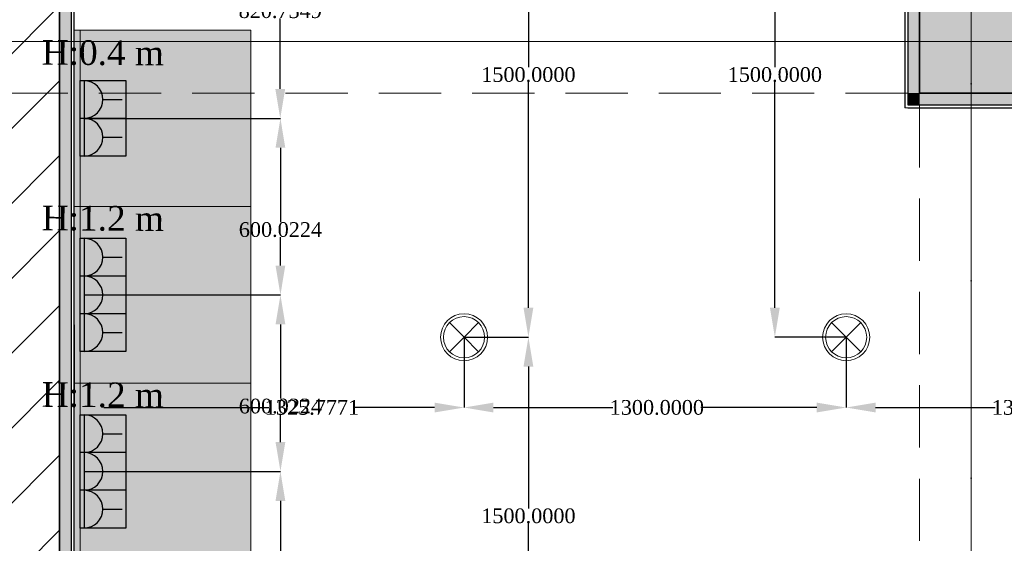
# Model space of a CAD drawing. Header units: millimetres. Extents: x 0 to 88385, y 0 to 41127.
# Tile 14 of 244: x 39995 to 43344, y 18958 to 20737. Entities that reach past the tile are written whole.
import ezdxf
from ezdxf import colors
from ezdxf.entities.mleader import LeaderData, LeaderLine
from ezdxf.enums import TextEntityAlignment as Align
from ezdxf.math import Vec2, Vec3

# ---------------------------------------------------------------- set-up
doc = ezdxf.new("R2010")
doc.units = ezdxf.units.MM
doc.header["$MEASUREMENT"] = 0
doc.linetypes.add('Dot & Dashed', pattern=[670.277762, 317.5, -176.388889, 0, -176.388874])
doc.linetypes.add('Hidden', pattern=[317.5, 211.666667, -105.833333])
for name, color, linetype in [('- განათება', 7, 'Continuous'), ('- საშტეფცელო როზეტები', 7, 'Continuous'), ('New_Structural - Bearing', 7, 'Continuous'), ('Structural - Bearing', 7, 'Continuous'), ('Structural - Grid', 7, 'Continuous')]:
    doc.layers.add(name, color=color, linetype=linetype)
for name, color, linetype, lineweight in [('New_Interior - Furniture _Pen_No__1', 7, 'Continuous', 13), ('New_Structural - Bearing_Pen_No__1', 7, 'Continuous', 13), ('Structural - Bearing_Pen_No__20', 1, 'Continuous', 0), ('Structural - Bearing_Pen_No__27', 7, 'Continuous', 35)]:
    doc.layers.add(name, color=color, linetype=linetype, lineweight=lineweight)
for name, color, linetype, lineweight, true_color in [('New_Interior - Lamp_Pen_No__77', 7, 'Continuous', 20, 0xffeb28), ('New_Structural - Bearing_Pen_No__255', 7, 'Continuous', 13, 0xe8e8e8), ('New_Structural - Bearing_Pen_No__5', 7, 'Continuous', 25, 0x40a5ff), ('Structural - Bearing_Pen_No__161', 7, 'Continuous', 13, 0x6a6a6a), ('Structural - Bearing_Pen_No__28', 7, 'Continuous', 35, 0xa80f02), ('Structural - Bearing_Pen_No__81', 7, 'Continuous', 20, 0x6a6a6a), ('Structural - Grid_Pen_No__81', 7, 'Continuous', 20, 0x6a6a6a)]:
    doc.layers.add(name, color=color, linetype=linetype, lineweight=lineweight, true_color=true_color)
doc.styles.add('GENERATED_STYLE_2', font='txt')
doc.styles.get("Standard").update_dxf_attribs({"font": 'sylfaen.ttf'})
doc.dimstyles.get("Standard").update_dxf_attribs({"dimtxt": 0.18, "dimasz": 0.18, "dimexe": 0.18, "dimexo": 0.0625, "dimgap": 0.09, "dimtad": 0, "dimtih": 1, "dimtoh": 1, "dimdec": 4, "dimzin": 0, "dimdsep": 46, "dimtxsty": 'Standard', "dimcen": 0.09, "dimadec": 0, "dimazin": 0, "dimtfac": 1, "dimtdec": 4, "dimtofl": 0, "dimtmove": 0, "dimatfit": 3, "dimfxl": 1, "dimtolj": 1, "dimtzin": 0, "dimarcsym": 0})

# ---------------------------------------------------------------- blocks, each defined once
blk = doc.blocks.new('Wall_13', base_point=(-44309.6, 16199.9))
at = {"layer": 'Structural - Bearing', "linetype": 'Continuous', "lineweight": 0, "true_color": 0x000000}
h = blk.add_hatch(dxfattribs=at)
h.set_pattern_fill('MASONRY_BLOCK', color=18, style=0, pattern_type=2)
h.set_pattern_definition([(45, (0, 0), (-127.2792, 127.2792), [])])
h.paths.add_polyline_path([(-44109.6, 16199.9), (-44109.6, 21744.5), (-44309.6, 21744.5), (-44309.6, 16199.9)])
at = {"layer": 'Structural - Bearing_Pen_No__27', "color": 7, "linetype": 'Continuous', "lineweight": 35, "flags": 128}
blk.add_lwpolyline([(-44109.6, 16199.9), (-44109.6, 21944.5)], dxfattribs=at)
blk = doc.blocks.new('Wall_215', base_point=(-41183.8, 20838))
at = {"layer": 'New_Structural - Bearing_Pen_No__255', "linetype": 'Continuous', "lineweight": 13, "true_color": 0xe8e8e8}
for points in [[(-41223.8, 20488), (-41183.8, 20488), (-41183.8, 20838), (-41223.8, 20838)], [(-41183.8, 20488), (-41223.8, 20448), (-41183.8, 20448)], [(-41183.8, 20488), (-41223.8, 20488), (-41223.8, 20448)]]:
    blk.add_hatch(color=254, dxfattribs=at).paths.add_polyline_path(points)
at = {"layer": 'New_Structural - Bearing_Pen_No__1', "color": 7, "linetype": 'Continuous', "lineweight": 13, "flags": 128}
blk.add_lwpolyline([(-41233.8, 20438), (-41223.8, 20438)], dxfattribs=at)
at = {"layer": 'New_Structural - Bearing_Pen_No__5', "color": 161, "linetype": 'Continuous', "lineweight": 25, "true_color": 0x40a5ff}
for p, q in [((-41223.8, 20878), (-41223.8, 20838)), ((-41223.8, 20838), (-41223.8, 20488)), ((-41223.8, 20488), (-41223.8, 20448)), ((-41223.8, 20448), (-41183.8, 20448))]:
    blk.add_line(p, q, dxfattribs=at)
at = {"layer": 'New_Structural - Bearing_Pen_No__5', "color": 161, "linetype": 'Continuous', "lineweight": 25, "true_color": 0x40a5ff, "flags": 128}
blk.add_lwpolyline([(-41233.8, 20878), (-41233.8, 20438)], dxfattribs=at)
blk = doc.blocks.new('Wall_216', base_point=(-41183.8, 20488))
at = {"layer": 'New_Structural - Bearing_Pen_No__255', "linetype": 'Continuous', "lineweight": 13, "true_color": 0xe8e8e8}
blk.add_hatch(color=254, dxfattribs=at).paths.add_polyline_path([(-41183.8, 20448), (-40833.8, 20448), (-40833.8, 20488), (-41183.8, 20488)])
at = {"layer": 'New_Structural - Bearing_Pen_No__5', "color": 161, "linetype": 'Continuous', "lineweight": 25, "true_color": 0x40a5ff}
for p, q in [((-41223.8, 20448), (-41183.8, 20448)), ((-41183.8, 20448), (-40833.8, 20448)), ((-40833.8, 20448), (-40793.8, 20448))]:
    blk.add_line(p, q, dxfattribs=at)
at = {"layer": 'New_Structural - Bearing_Pen_No__5', "color": 161, "linetype": 'Continuous', "lineweight": 25, "true_color": 0x40a5ff, "flags": 128}
blk.add_lwpolyline([(-41223.8, 20438), (-40793.8, 20438)], dxfattribs=at)
blk = doc.blocks.new('Wall_220', base_point=(-44109.6, 15999.9))
at = {"layer": 'New_Structural - Bearing_Pen_No__255', "linetype": 'Continuous', "lineweight": 13, "true_color": 0xe8e8e8}
blk.add_hatch(color=254, dxfattribs=at).paths.add_polyline_path([(-44069.6, 21944.5), (-44109.6, 21944.5), (-44109.6, 15999.9), (-44069.6, 15999.9)])
at = {"layer": 'New_Structural - Bearing_Pen_No__5', "color": 161, "linetype": 'Continuous', "lineweight": 25, "true_color": 0x40a5ff}
blk.add_line((-44069.6, 15999.9), (-44069.6, 21944.5), dxfattribs=at)
at = {"layer": 'New_Structural - Bearing_Pen_No__5', "color": 161, "linetype": 'Continuous', "lineweight": 25, "true_color": 0x40a5ff, "flags": 128}
for points in [[(-44109.6, 21944.5), (-44109.6, 15999.9)], [(-44059.6, 15959.9), (-44059.6, 21586.8)]]:
    blk.add_lwpolyline(points, dxfattribs=at)
blk = doc.blocks.new('Column_9', base_point=(-41008.8, 20663))
at = {"layer": 'Structural - Bearing_Pen_No__161', "linetype": 'Continuous', "lineweight": 0, "true_color": 0x6a6a6a}
blk.add_hatch(color=251, dxfattribs=at).paths.add_polyline_path([(-40833.8, 20488), (-40833.8, 20838), (-41183.8, 20838), (-41183.8, 20488)])
at = {"layer": 'Structural - Bearing_Pen_No__20', "color": 1, "linetype": 'Continuous', "lineweight": 0}
for p, q in [((-41008.8, 20743), (-41008.8, 20918)), ((-41088.8, 20663), (-41263.8, 20663)), ((-40928.8, 20663), (-40753.8, 20663)), ((-41008.8, 20583), (-41008.8, 20408))]:
    blk.add_line(p, q, dxfattribs=at)
blk.add_point((-41008.8, 20663), dxfattribs=at)
at = {"layer": 'Structural - Bearing_Pen_No__28', "color": 14, "linetype": 'Continuous', "lineweight": 35, "true_color": 0xa80f02, "flags": 128}
blk.add_lwpolyline([(-40833.8, 20488), (-40833.8, 20838), (-41183.8, 20838), (-41183.8, 20488)], close=True, dxfattribs=at)
blk = doc.blocks.new('Standard grid marker')
at = {"layer": 'Structural - Grid_Pen_No__81', "color": 251, "linetype": 'Continuous', "lineweight": 20, "true_color": 0x6a6a6a}
blk.add_line((1000, 0), (51328.1, 0), dxfattribs=at)
at = {"layer": 'Structural - Grid_Pen_No__81', "color": 251, "lineweight": 20, "true_color": 0x6a6a6a, "style": 'GENERATED_STYLE_2'}
for tag, p in [('AC_MarkerText_1_0', (-100, -144)), ('AC_MarkerText_1_1', (52428.1, -144))]:
    blk.add_attdef(tag, text='', height=100, rotation=180, dxfattribs=at).set_placement(p, align=Align.TOP_CENTER)
blk = doc.blocks.new('Standard grid marker_2')
at = {"layer": 'Structural - Grid_Pen_No__81', "color": 251, "linetype": 'Continuous', "lineweight": 20, "true_color": 0x6a6a6a}
blk.add_line((1000, 0), (27734.9, 0), dxfattribs=at)
at = {"layer": 'Structural - Grid_Pen_No__81', "color": 251, "lineweight": 20, "true_color": 0x6a6a6a, "style": 'GENERATED_STYLE_2'}
for tag, p in [('AC_MarkerText_1_0', (-1.5, -46.7)), ('AC_MarkerText_1_1', (28933.4, -46.7))]:
    blk.add_attdef(tag, text='', height=100, rotation=270, dxfattribs=at).set_placement(p, align=Align.TOP_CENTER)
blk = doc.blocks.new('Beam_8', base_point=(-41008.8, 14663))
at = {"layer": 'Structural - Bearing_Pen_No__81', "color": 251, "linetype": 'Dot & Dashed', "lineweight": 20, "true_color": 0x6a6a6a}
blk.add_line((-41008.8, 14663), (-41008.8, 32663), dxfattribs=at)
at = {"layer": 'Structural - Bearing_Pen_No__81', "color": 251, "linetype": 'Hidden', "lineweight": 20, "true_color": 0x6a6a6a}
blk.add_line((-41183.8, 14838), (-41183.8, 20488), dxfattribs=at)
blk = doc.blocks.new('Beam_11', base_point=(-47008.8, 20663))
at = {"layer": 'Structural - Bearing_Pen_No__81', "color": 251, "linetype": 'Dot & Dashed', "lineweight": 20, "true_color": 0x6a6a6a}
blk.add_line((-47008.8, 20663), (991.2, 20663), dxfattribs=at)
at = {"layer": 'Structural - Bearing_Pen_No__81', "color": 251, "linetype": 'Hidden', "lineweight": 20, "true_color": 0x6a6a6a}
blk.add_line((-46833.8, 20488), (-41183.8, 20488), dxfattribs=at)
blk = doc.blocks.new('Cabinet Base MultiDrawer 24')
at = {"layer": 'New_Interior - Furniture _Pen_No__1', "linetype": 'Continuous', "lineweight": 0, "true_color": 0xffffff}
blk.add_hatch(color=7, dxfattribs=at).paths.add_polyline_path([(0, 0), (600, 0), (600, 600), (0, 600)])
at = {"layer": 'New_Interior - Furniture _Pen_No__1', "color": 7, "linetype": 'Continuous', "lineweight": 13}
for p, q in [((0, 600), (600, 600)), ((0, 0), (0, 600)), ((0, 580), (600, 580)), ((600, 0), (600, 600)), ((0, 0), (600, 0))]:
    blk.add_line(p, q, dxfattribs=at)
blk = doc.blocks.new('2-იანი ჩარჩო')
at = {"layer": '- საშტეფცელო როზეტები', "color": 5}
blk.add_line((8600.4, 3737), (8600.4, 3582), dxfattribs=at)
for points in [[(8472.1, 3582), (8472.1, 3737), (8600.4, 3737)], [(8600.4, 3737), (8728.7, 3737), (8728.7, 3582), (8600.4, 3582)], [(8600.4, 3582), (8472.1, 3582)]]:
    blk.add_lwpolyline(points, dxfattribs=at)
blk = doc.blocks.new('- საშტეფცელო როზეტი IP22')
at = {"layer": '- საშტეფცელო როზეტები', "color": 5}
for p, q in [((8536.7, 3822.7), (8536.7, 3888.1)), ((8472.6, 3758.6), (8600.9, 3758.6))]:
    blk.add_line(p, q, dxfattribs=at)
blk.add_arc((8536.7, 3758.6), 64.1, 0, 180, dxfattribs=at)
blk = doc.blocks.new('3-იანი ჩარჩო')
at = {"layer": '- საშტეფცელო როზეტები', "color": 5}
for points in [[(8472, 3410.2), (8472, 3565.2), (8600.2, 3565.2)], [(8600.2, 3565.2), (8728.5, 3565.2)], [(8600.2, 3565.2), (8600.2, 3410.2)], [(8728.5, 3565.2), (8856.8, 3565.2), (8856.8, 3410.2), (8728.5, 3410.2)], [(8728.5, 3565.2), (8728.5, 3410.2)], [(8600.2, 3410.2), (8472, 3410.2)], [(8728.5, 3410.2), (8600.2, 3410.2)]]:
    blk.add_lwpolyline(points, dxfattribs=at)
blk = doc.blocks.new('Recessed Spot')
at = {"layer": 'New_Interior - Lamp_Pen_No__77', "color": 2, "linetype": 'Continuous', "lineweight": 20, "true_color": 0xffeb28}
for q in [(-49.5, 49.5), (49.5, 49.5), (-49.5, -49.5), (49.5, -49.5)]:
    blk.add_line((0, 0), q, dxfattribs=at)
at = {"layer": 'New_Interior - Lamp_Pen_No__77', "color": 2, "linetype": 'Continuous', "lineweight": 20, "true_color": 0xffeb28, "flags": 128}
blk.add_lwpolyline([(80, 0, 1), (-80, 0, 1)], format="xyb", close=True, dxfattribs=at)
at = {"layer": 'New_Interior - Lamp_Pen_No__77', "color": 2, "linetype": 'Continuous', "lineweight": 20, "true_color": 0xffeb28}
blk.add_circle((0, 0), 70, dxfattribs=at)
blk = doc.blocks.new('*D538')
at = {"layer": '- საშტეფცელო როზეტები', "color": 0, "lineweight": -2, "transparency": 16777216}
for p, q in [((40193.8, 21222.6), (40881.5, 21222.6)), ((40881.3, 21122.6), (40881.3, 20793.2)), ((40881.3, 20501.8), (40881.3, 20741.8)), ((40215.5, 20401.8), (40881.5, 20401.8))]:
    blk.add_line(p, q, dxfattribs=at)
at = {"layer": '- საშტეფცელო როზეტები', "color": 0, "transparency": 16777216}
for points in [[(40864.6, 21122.6), (40897.9, 21122.6), (40881.3, 21222.6)], [(40864.6, 20501.8), (40897.9, 20501.8), (40881.3, 20401.8)]]:
    blk.add_solid(points, dxfattribs=at)
at = {"layer": 'Defpoints', "color": 0, "transparency": 16777216}
for p in [(40193.7, 21222.6), (40881.3, 21222.6), (40215.4, 20401.8)]:
    blk.add_point(p, dxfattribs=at)
at = {"layer": '- საშტეფცელო როზეტები', "color": 0, "transparency": 16777216, "insert": (40881.3, 20767.5), "char_height": 50, "attachment_point": 5}
blk.add_mtext('\\A1;{\\fSylfaen|b0|i0|c0|p18;820.7349}', dxfattribs=at)
blk = doc.blocks.new('*D539')
at = {"layer": '- საშტეფცელო როზეტები', "color": 0, "lineweight": -2, "transparency": 16777216}
for p, q in [((40215.5, 20401.8), (40882, 20401.8)), ((40881.9, 20301.8), (40881.9, 20049.2)), ((40881.9, 19901.8), (40881.9, 19997.8)), ((40213.8, 19801.8), (40882, 19801.8))]:
    blk.add_line(p, q, dxfattribs=at)
at = {"layer": '- საშტეფცელო როზეტები', "color": 0, "transparency": 16777216}
for points in [[(40865.2, 20301.8), (40898.5, 20301.8), (40881.9, 20401.8)], [(40865.2, 19901.8), (40898.5, 19901.8), (40881.9, 19801.8)]]:
    blk.add_solid(points, dxfattribs=at)
at = {"layer": 'Defpoints', "color": 0, "transparency": 16777216}
for p in [(40215.4, 20401.8), (40881.9, 20401.8), (40213.7, 19801.8)]:
    blk.add_point(p, dxfattribs=at)
at = {"layer": '- საშტეფცელო როზეტები', "color": 0, "transparency": 16777216, "insert": (40881.9, 20023.5), "char_height": 50, "attachment_point": 5}
blk.add_mtext('\\A1;{\\fSylfaen|b0|i0|c0|p18;600.0224}', dxfattribs=at)
blk = doc.blocks.new('*D540')
at = {"layer": '- საშტეფცელო როზეტები', "color": 0, "lineweight": -2, "transparency": 16777216}
for p, q in [((40215.5, 19801.8), (40882, 19801.8)), ((40881.9, 19701.8), (40881.9, 19449.2)), ((40881.9, 19301.8), (40881.9, 19397.8)), ((40213.8, 19201.8), (40882, 19201.8))]:
    blk.add_line(p, q, dxfattribs=at)
at = {"layer": '- საშტეფცელო როზეტები', "color": 0, "transparency": 16777216}
for points in [[(40865.2, 19701.8), (40898.5, 19701.8), (40881.9, 19801.8)], [(40865.2, 19301.8), (40898.5, 19301.8), (40881.9, 19201.8)]]:
    blk.add_solid(points, dxfattribs=at)
at = {"layer": 'Defpoints', "color": 0, "transparency": 16777216}
for p in [(40215.4, 19801.8), (40881.9, 19801.8), (40213.7, 19201.8)]:
    blk.add_point(p, dxfattribs=at)
at = {"layer": '- საშტეფცელო როზეტები', "color": 0, "transparency": 16777216, "insert": (40881.9, 19423.5), "char_height": 50, "attachment_point": 5}
blk.add_mtext('\\A1;{\\fSylfaen|b0|i0|c0|p18;600.0224}', dxfattribs=at)
blk = doc.blocks.new('*D541')
at = {"layer": '- საშტეფცელო როზეტები', "color": 0, "lineweight": -2, "transparency": 16777216}
for p, q in [((40215.5, 19201.8), (40882, 19201.8)), ((40881.9, 19101.8), (40881.9, 18849.2)), ((40881.9, 18701.8), (40881.9, 18797.8)), ((40213.8, 18601.8), (40882, 18601.8))]:
    blk.add_line(p, q, dxfattribs=at)
at = {"layer": '- საშტეფცელო როზეტები', "color": 0, "transparency": 16777216}
for points in [[(40865.2, 19101.8), (40898.5, 19101.8), (40881.9, 19201.8)], [(40865.2, 18701.8), (40898.5, 18701.8), (40881.9, 18601.8)]]:
    blk.add_solid(points, dxfattribs=at)
at = {"layer": 'Defpoints', "color": 0, "transparency": 16777216}
for p in [(40215.4, 19201.8), (40881.9, 19201.8), (40213.7, 18601.8)]:
    blk.add_point(p, dxfattribs=at)
at = {"layer": '- საშტეფცელო როზეტები', "color": 0, "transparency": 16777216, "insert": (40881.9, 18823.5), "char_height": 50, "attachment_point": 5}
blk.add_mtext('\\A1;{\\fSylfaen|b0|i0|c0|p18;600.0224}', dxfattribs=at)
blk = doc.blocks.new('*D787')
at = {"layer": '- განათება', "color": 0, "lineweight": -2, "transparency": 16777216}
for p, q in [((41506.6, 21158), (41725.7, 21158)), ((41725.5, 21058), (41725.5, 20576.1)), ((41725.5, 19758), (41725.5, 20524.8)), ((41506.6, 19658), (41725.7, 19658))]:
    blk.add_line(p, q, dxfattribs=at)
at = {"layer": '- განათება', "color": 0, "transparency": 16777216}
for points in [[(41708.8, 21058), (41742.2, 21058), (41725.5, 21158)], [(41708.8, 19758), (41742.2, 19758), (41725.5, 19658)]]:
    blk.add_solid(points, dxfattribs=at)
at = {"layer": 'Defpoints', "color": 0, "transparency": 16777216}
for p in [(41506.5, 21158), (41506.5, 19658), (41725.5, 19658)]:
    blk.add_point(p, dxfattribs=at)
at = {"layer": '- განათება', "color": 0, "transparency": 16777216, "insert": (41725.5, 20550.4), "char_height": 50, "attachment_point": 5}
blk.add_mtext('\\A1;{\\fSylfaen|b0|i0|c0|p18;1500.0000}', dxfattribs=at)
blk = doc.blocks.new('*D788')
at = {"layer": '- განათება', "color": 0, "lineweight": -2, "transparency": 16777216}
for p, q in [((42806.4, 21158), (42563.7, 21158)), ((42563.9, 21058), (42563.9, 20576.1)), ((42563.9, 19758), (42563.9, 20524.8)), ((42806.4, 19658), (42563.7, 19658))]:
    blk.add_line(p, q, dxfattribs=at)
at = {"layer": '- განათება', "color": 0, "transparency": 16777216}
for points in [[(42547.2, 21058), (42580.5, 21058), (42563.9, 21158)], [(42547.2, 19758), (42580.5, 19758), (42563.9, 19658)]]:
    blk.add_solid(points, dxfattribs=at)
at = {"layer": 'Defpoints', "color": 0, "transparency": 16777216}
for p in [(42806.5, 21158), (42563.9, 19658), (42806.5, 19658)]:
    blk.add_point(p, dxfattribs=at)
at = {"layer": '- განათება', "color": 0, "transparency": 16777216, "insert": (42563.9, 20550.4), "char_height": 50, "attachment_point": 5}
blk.add_mtext('\\A1;{\\fSylfaen|b0|i0|c0|p18;1500.0000}', dxfattribs=at)
blk = doc.blocks.new('*D789')
at = {"layer": '- განათება', "color": 0, "lineweight": -2, "transparency": 16777216}
for p, q in [((40180.7, 19700.1), (40180.7, 19418.8)), ((41506.5, 19657.9), (41506.5, 19418.8)), ((40280.7, 19419), (40842.3, 19419)), ((41406.5, 19419), (41136.1, 19419))]:
    blk.add_line(p, q, dxfattribs=at)
at = {"layer": '- განათება', "color": 0, "transparency": 16777216}
for points in [[(40280.7, 19435.6), (40280.7, 19402.3), (40180.7, 19419)], [(41406.5, 19435.6), (41406.5, 19402.3), (41506.5, 19419)]]:
    blk.add_solid(points, dxfattribs=at)
at = {"layer": 'Defpoints', "color": 0, "transparency": 16777216}
for p in [(40180.7, 19700.2), (41506.5, 19658), (41506.5, 19419)]:
    blk.add_point(p, dxfattribs=at)
at = {"layer": '- განათება', "color": 0, "transparency": 16777216, "insert": (40989.2, 19419), "char_height": 50, "attachment_point": 5}
blk.add_mtext('\\A1;{\\fSylfaen|b0|i0|c0|p18;1325.7771}', dxfattribs=at)
blk = doc.blocks.new('*D790')
at = {"layer": '- განათება', "color": 0, "lineweight": -2, "transparency": 16777216}
for p, q in [((41506.5, 19657.9), (41506.5, 19418.8)), ((42806.5, 19657.9), (42806.5, 19418.8)), ((41606.5, 19419), (42012.9, 19419)), ((42706.5, 19419), (42312.1, 19419))]:
    blk.add_line(p, q, dxfattribs=at)
at = {"layer": '- განათება', "color": 0, "transparency": 16777216}
for points in [[(41606.5, 19435.6), (41606.5, 19402.3), (41506.5, 19419)], [(42706.5, 19435.6), (42706.5, 19402.3), (42806.5, 19419)]]:
    blk.add_solid(points, dxfattribs=at)
at = {"layer": 'Defpoints', "color": 0, "transparency": 16777216}
for p in [(41506.5, 19658), (42806.5, 19658), (41506.5, 19419)]:
    blk.add_point(p, dxfattribs=at)
at = {"layer": '- განათება', "color": 0, "transparency": 16777216, "insert": (42162.5, 19419), "char_height": 50, "attachment_point": 5}
blk.add_mtext('\\A1;{\\fSylfaen|b0|i0|c0|p18;1300.0000}', dxfattribs=at)
blk = doc.blocks.new('*D793')
at = {"layer": '- განათება', "color": 0, "lineweight": -2, "transparency": 16777216}
for p, q in [((42806.5, 19657.9), (42806.5, 19418.8)), ((44106.5, 19657.9), (44106.5, 19418.8)), ((42906.5, 19419), (43312.9, 19419)), ((44006.5, 19419), (43612.1, 19419))]:
    blk.add_line(p, q, dxfattribs=at)
at = {"layer": '- განათება', "color": 0, "transparency": 16777216}
for points in [[(42906.5, 19435.6), (42906.5, 19402.3), (42806.5, 19419)], [(44006.5, 19435.6), (44006.5, 19402.3), (44106.5, 19419)]]:
    blk.add_solid(points, dxfattribs=at)
at = {"layer": 'Defpoints', "color": 0, "transparency": 16777216}
for p in [(42806.5, 19658), (44106.5, 19658), (42806.5, 19419)]:
    blk.add_point(p, dxfattribs=at)
at = {"layer": '- განათება', "color": 0, "transparency": 16777216, "insert": (43462.5, 19419), "char_height": 50, "attachment_point": 5}
blk.add_mtext('\\A1;{\\fSylfaen|b0|i0|c0|p18;1300.0000}', dxfattribs=at)
blk = doc.blocks.new('*D797')
at = {"layer": '- განათება', "color": 0, "lineweight": -2, "transparency": 16777216}
for p, q in [((41506.6, 19658), (41725.7, 19658)), ((41725.5, 19558), (41725.5, 19076.1)), ((41725.5, 18258), (41725.5, 19024.8)), ((41506.6, 18158), (41725.7, 18158))]:
    blk.add_line(p, q, dxfattribs=at)
at = {"layer": '- განათება', "color": 0, "transparency": 16777216}
for points in [[(41708.8, 19558), (41742.2, 19558), (41725.5, 19658)], [(41708.8, 18258), (41742.2, 18258), (41725.5, 18158)]]:
    blk.add_solid(points, dxfattribs=at)
at = {"layer": 'Defpoints', "color": 0, "transparency": 16777216}
for p in [(41506.5, 19658), (41506.5, 18158), (41725.5, 18158)]:
    blk.add_point(p, dxfattribs=at)
at = {"layer": '- განათება', "color": 0, "transparency": 16777216, "insert": (41725.5, 19050.4), "char_height": 50, "attachment_point": 5}
blk.add_mtext('\\A1;{\\fSylfaen|b0|i0|c0|p18;1500.0000}', dxfattribs=at)

msp = doc.modelspace()

# ---------------------------------------------------------------- block references
at = {"layer": '- განათება', "color": 2, "linetype": 'Continuous', "lineweight": 20, "true_color": 0xffeb28, "zscale": 1000}
for p in [(41506.5059, 19657.98097), (42806.5059, 19657.98097)]:
    msp.add_blockref('Recessed Spot', p, dxfattribs=at)
at = {"layer": '- საშტეფცელო როზეტები', "color": 5, "rotation": 270}
for name, p in [('2-იანი ჩარჩო', (36618.75631, 29002.20653)), ('3-იანი ჩარჩო', (36790.52523, 28466.19256)), ('3-იანი ჩარჩო', (36790.52523, 27866.19256))]:
    msp.add_blockref(name, p, dxfattribs=at)
at = {"layer": '- საშტეფცელო როზეტები', "rotation": 270}
for p in [(36455.14294, 29002.69627), (36455.14294, 28874.42932), (36455.14294, 28466.82975), (36455.14294, 28338.5628), (36455.14294, 28210.29584), (36455.14294, 27866.82975), (36455.14294, 27738.5628), (36455.14294, 27610.29584)]:
    msp.add_blockref('- საშტეფცელო როზეტი IP22', p, dxfattribs=at)
at = {"layer": 'New_Interior - Furniture _Pen_No__1', "color": 7, "linetype": 'Continuous', "lineweight": 13, "xscale": -1, "zscale": 1000, "rotation": 90}
for p in [(40780.72878, 20701.8212), (40780.72878, 20101.8212), (40780.72878, 19501.8212)]:
    msp.add_blockref('Cabinet Base MultiDrawer 24', p, dxfattribs=at)
at = {"layer": 'New_Structural - Bearing', "color": 7, "lineweight": 35}
for name, p in [('Wall_220', (40130.72878, 15999.91004)), ('Wall_215', (43056.5059, 20837.98097)), ('Wall_216', (43056.5059, 20487.98097))]:
    msp.add_blockref(name, p, dxfattribs=at)
at = {"layer": 'Structural - Bearing', "color": 251, "lineweight": 20, "true_color": 0x6a6a6a}
for name, p in [('Beam_8', (43231.5059, 14662.98097)), ('Beam_11', (37231.5059, 20662.98097))]:
    msp.add_blockref(name, p, dxfattribs=at)
at = {"layer": 'Structural - Bearing', "color": 7, "lineweight": 35}
msp.add_blockref('Wall_13', (39930.72878, 16199.91004), dxfattribs=at)
at = {"layer": 'Structural - Bearing', "color": 14, "lineweight": 35, "true_color": 0xa80f02}
msp.add_blockref('Column_9', (43231.5059, 20662.98097), dxfattribs=at)
at = {"layer": 'Structural - Grid', "color": 8, "linetype": 'Continuous', "lineweight": 15, "zscale": 1000}
for name, p, rotation in [('Standard grid marker_2', (43231.5059, 11703.05519), 90), ('Standard grid marker', (88184.57817, 20662.98097), 180)]:
    msp.add_blockref(name, p, dxfattribs=dict(at, rotation=rotation))

# ---------------------------------------------------------------- texts
at = {"layer": '- საშტეფცელო როზეტები', "color": 5, "char_height": 83.964469, "attachment_point": 3, "rotation": 359.68932566}
for s, insert in [('H:0.4 m', (40485.90544, 20666.11497)), ('H:1.2 m', (40485.90544, 20103.15221)), ('H:1.2 m', (40485.90544, 19503.15221))]:
    msp.add_mtext_dynamic_manual_height_columns(s, width=710.9466492, gutter_width=1.70068, heights=[0], dxfattribs=dict(at, insert=insert))

# ---------------------------------------------------------------- dimensions: what is measured, and where the dimension line sits
at = {"layer": '- განათება', "color": 1}
for base, p1, p2, angle, picture, middle in [((41725.5, 19657.98097), (41506.5059, 21157.98097), (41506.5059, 19657.98097), 270, '*D787', (41725.5, 20550.41604)), ((42563.88, 19657.98097), (42806.5059, 21157.98097), (42806.5059, 19657.98097), 270, '*D788', (42563.88, 20550.41604)), ((41506.5059, 19418.97507), (42806.5059, 19657.98097), (41506.5059, 19657.98097), 180, '*D790', (42162.5, 19418.97507)), ((41725.5, 18157.98097), (41506.5059, 19657.98097), (41506.5059, 18157.98097), 270, '*D797', (41725.5, 19050.41604)), ((42806.5059, 19418.97507), (44106.5059, 19657.98097), (42806.5059, 19657.98097), 180, '*D793', (43462.5, 19418.97507))]:
    dim = msp.add_linear_dim(base=base, p1=p1, p2=p2, angle=angle, text='{\\fSylfaen|b0|i0|c0|p18;<>}', dimstyle='Standard', override={"dimtxt": 50, "dimasz": 100}, dxfattribs=at)
    dim.commit()
    dim.dimension.update_dxf_attribs({"geometry": picture, "text_midpoint": middle, "dimtype": 160})
dim = msp.add_linear_dim(base=(41506.5059, 19418.97507), p1=(40180.72878, 19700.17568), p2=(41506.5059, 19657.98097), text='{\\fSylfaen|b0|i0|c0|p18;<>}', dimstyle='Standard', override={"dimtxt": 50, "dimasz": 100}, dxfattribs=at)
dim.commit()
dim.dimension.update_dxf_attribs({"geometry": '*D789', "text_midpoint": (40989.23944, 19418.97507), "dimtype": 160})
at = {"layer": '- საშტეფცელო როზეტები', "color": 1}
for base, p1, p2, picture, middle in [((40881.27318, 21222.57847), (40215.39386, 20401.84357), (40193.70853, 21222.57847), '*D538', (40881.27318, 20767.49265)), ((40881.85927, 20401.84357), (40213.69993, 19801.8212), (40215.39386, 20401.84357), '*D539', (40881.85927, 20023.5)), ((40881.85927, 19801.8212), (40213.69993, 19201.79882), (40215.39386, 19801.8212), '*D540', (40881.85927, 19423.47763)), ((40881.85927, 19201.8212), (40213.69993, 18601.79882), (40215.39386, 19201.8212), '*D541', (40881.85927, 18823.47763))]:
    dim = msp.add_linear_dim(base=base, p1=p1, p2=p2, angle=90, text='{\\fSylfaen|b0|i0|c0|p18;<>}', dimstyle='Standard', override={"dimtxt": 50, "dimasz": 100}, dxfattribs=at)
    dim.commit()
    dim.dimension.update_dxf_attribs({"geometry": picture, "text_midpoint": middle, "dimtype": 160})

# ---------------------------------------------------------------- leaders
at = {"color": 5}
ml = msp.add_multileader_mtext('Standard', dxfattribs=at)
ml.set_content('ნეოტეკის  ფარი', color=5)
ml.set_leader_properties()
ml.build(insert=Vec2(0, 0))
ml.multileader.update_dxf_attribs({"text_right_attachment_type": 6, "dogleg_length": 50, "arrow_head_size": 100})
ctx = ml.context
ctx.base_point, ctx.char_height, ctx.arrow_head_size, ctx.landing_gap_size, ctx.plane_origin = Vec3(50468.91, 32218.71661), 100, 100, 0.09, Vec3(56312.8393, 27064.407)
ctx.right_attachment = 6
notes = []
notes.append((ctx, [(0, (0, 0, 0), (0, 0), (1, 0), 1, [])]))
ctx.mtext.insert, ctx.mtext.width, ctx.mtext.flow_direction = Vec3(50469, 32288.46183), 1402.7684334, 5
ml = msp.add_multileader_mtext('Standard', dxfattribs=at)
ml.set_content('ნეოტეკის \\Pრეკი', color=5)
ml.set_leader_properties()
ml.build(insert=Vec2(0, 0))
ml.multileader.update_dxf_attribs({"text_right_attachment_type": 6, "dogleg_length": 50, "arrow_head_size": 100})
ctx = ml.context
ctx.base_point, ctx.char_height, ctx.arrow_head_size, ctx.landing_gap_size, ctx.plane_origin = Vec3(52433.92127, 31594.41315), 100, 100, 0.09, Vec3(58277.85057, 26439.85585)
ctx.right_attachment = 6
notes.append((ctx, [(0, (0, 0, 0), (0, 0), (1, 0), 1, [])]))
ctx.mtext.insert, ctx.mtext.width, ctx.mtext.flow_direction = Vec3(52434.01127, 31663.91068), 1402.7684334, 5
ml = msp.add_multileader_mtext('Standard', dxfattribs=at)
ml.set_content('ნეოტეკის ფარი', color=5)
ml.set_leader_properties()
ml.build(insert=Vec2(0, 0))
ml.multileader.update_dxf_attribs({"text_right_attachment_type": 6, "dogleg_length": 50, "arrow_head_size": 100})
ctx = ml.context
ctx.base_point, ctx.char_height, ctx.arrow_head_size, ctx.landing_gap_size, ctx.plane_origin, ctx.plane_x_axis, ctx.plane_y_axis = Vec3(52750.59611, 30623.37284), 100, 100, 0.09, Vec3(48445.57174, 24617.92422), Vec3(0, -1), Vec3(1, 0)
ctx.right_attachment = 6
notes.append((ctx, [(0, (0, 0, 0), (0, 0), (1, 0), 1, [])]))
ctx.mtext.insert, ctx.mtext.text_direction, ctx.mtext.rotation, ctx.mtext.width, ctx.mtext.flow_direction = Vec3(52820.34133, 30623.28284), Vec3(0, -1), 4.7123889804, 1402.7684334, 5
ml = msp.add_multileader_mtext('Standard', dxfattribs=at)
ml.set_content('ელ. ფარების ადგილი', color=5)
ml.set_leader_properties()
ml.build(insert=Vec2(0, 0))
ml.multileader.update_dxf_attribs({"text_right_attachment_type": 6, "dogleg_length": 50, "arrow_head_size": 100})
ctx = ml.context
ctx.base_point, ctx.char_height, ctx.arrow_head_size, ctx.landing_gap_size, ctx.plane_origin = Vec3(52207.87269, 28518.35488), 100, 100, 0.09, Vec3(58051.80199, 23364.78837)
ctx.right_attachment = 6
notes.append((ctx, [(0, (0, 0, 0), (0, 0), (1, 0), 1, [])]))
ctx.mtext.insert, ctx.mtext.width, ctx.mtext.flow_direction = Vec3(52207.96269, 28588.8432), 1402.7684334, 5
for ctx, leaders in notes:
    for number, flags, end, landing, length, lines in leaders:
        leader = LeaderData()
        leader.index, (leader.has_last_leader_line, leader.has_dogleg_vector, leader.attachment_direction) = number, flags
        leader.last_leader_point, leader.dogleg_vector, leader.dogleg_length = Vec3(end), Vec3(landing), length
        for number, points, colour, breaks in lines:
            line = LeaderLine()
            line.index, line.vertices, line.color, line.breaks = number, Vec3.list(points), colors.encode_raw_color(colour), breaks
            leader.lines.append(line)
        ctx.leaders.append(leader)

doc.saveas('drawing.dxf')
